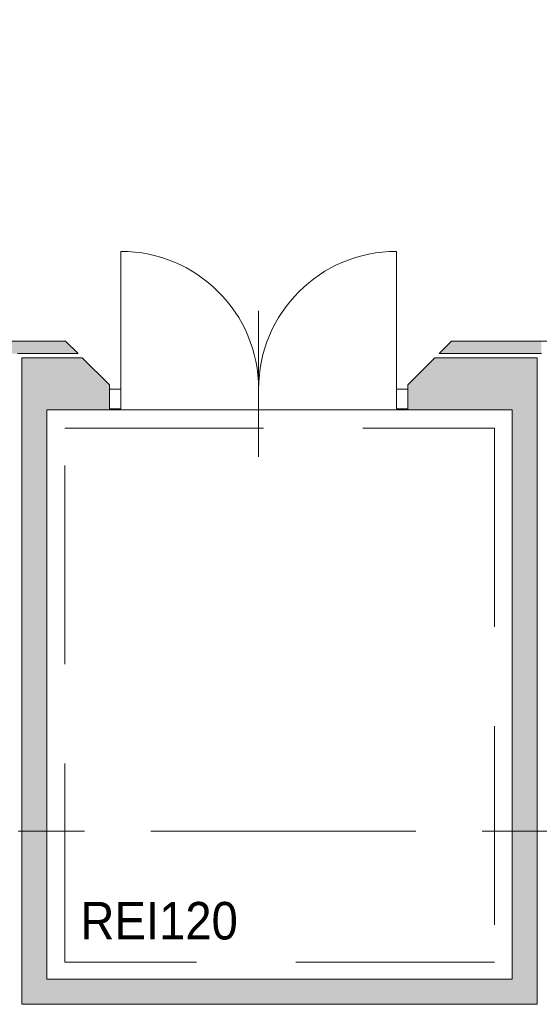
# Model space of a CAD drawing. Header units: centimetres. Extents: x -2424 to 2260, y -130 to 3012.
# Tile 33 of 81: x 41 to 290, y 805 to 1277. Entities that reach past the tile are written whole.
import ezdxf

# ---------------------------------------------------------------- set-up
doc = ezdxf.new("R2010")
doc.units = ezdxf.units.CM
for name, pattern in [('Dash', [60, 30, -30]), ('Długa kreska', [142.875, 95.25, -47.625]), ('Oś', [222.25, 127, -31.75, 31.75, -31.75])]:
    doc.linetypes.add(name, pattern=pattern)
for name, color, linetype, lineweight in [('A-DETL', 90, 'Continuous', 9), ('A-DETL-GENF', 92, 'Continuous', 13), ('A-DETL-MEDM', 33, 'Continuous', 13), ('A-DOOR', 31, 'Continuous', 13), ('A-FLOR', 192, 'Continuous', 13), ('A-WALL', 113, 'Continuous', 13), ('G-ANNO-TEXT', 231, 'Continuous', 13), ('S-GRID', 1, 'Continuous', 13)]:
    doc.layers.add(name, color=color, linetype=linetype, lineweight=lineweight)
doc.layers.add('A-WALL-PATT', color=111, linetype='Continuous', lineweight=13, plot=False)
doc.styles.add('Arial', font='arial.ttf', dxfattribs={"width": 0.9, "height": 18})

msp = doc.modelspace()

# ---------------------------------------------------------------- linework, layer by layer
at = {"layer": 'A-DETL', "color": 251, "linetype": 'Długa kreska', "lineweight": 9}
for p, q in [((62.93, 825.49), (62.93, 1081.49)), ((62.93, 1081.49), (268.93, 1081.49)), ((268.93, 1081.49), (268.93, 825.49)), ((268.93, 825.49), (62.93, 825.49))]:
    msp.add_line(p, q, dxfattribs=at)
at = {"layer": 'A-DETL', "color": 251, "linetype": 'Dash', "lineweight": 9}
msp.add_open_spline([(-555.62, 1472.57), (-478.91, 1472.57), (-450.62, 1472.57), (-439.12, 1472.57), (-439.12, 1461.07), (-439.12, 1432.79), (-439.12, 1329.11), (-439.12, 1326.28), (-439.12, 1289.33), (-402.17, 1289.33), (-399.34, 1289.33), (54.38, 1289.33), (347.2, 1289.33), (391.67, 1289.33), (413.88, 1267.11), (413.88, 1211.15), (413.88, 1019.9)], degree=3, knots=[0, 0, 0, 0, 1.274059, 1.834911, 2.395763, 3.964714, 5.438832, 7.007784, 7.847024, 8.686264, 14.083246, 22.278473, 30.929004, 34.961158, 36.402966, 39.45005, 39.45005, 39.45005, 39.45005], dxfattribs=at)
at = {"layer": 'A-DETL-GENF', "color": 251, "lineweight": 9}
for p, q in [((84.38, 1100.33), (84.38, 1090.78)), ((89.88, 1100.33), (84.38, 1100.33)), ((89.88, 1090.78), (89.88, 1100.33)), ((227.38, 1100.33), (221.88, 1100.33)), ((221.88, 1100.33), (221.88, 1090.78)), ((227.38, 1090.78), (227.38, 1100.33)), ((84.38, 1090.78), (89.88, 1090.78)), ((221.88, 1090.78), (227.38, 1090.78))]:
    msp.add_line(p, q, dxfattribs=at)
at = {"layer": 'A-DETL-MEDM', "color": 251, "lineweight": 9}
for p, q in [((89.88, 1100.33), (84.38, 1100.33)), ((84.38, 1100.33), (84.38, 1090.78)), ((89.88, 1090.78), (89.88, 1100.33)), ((221.88, 1090.78), (221.88, 1100.33)), ((221.88, 1100.33), (227.38, 1100.33)), ((227.38, 1100.33), (227.38, 1090.78)), ((84.38, 1090.78), (89.88, 1090.78)), ((227.38, 1090.78), (221.88, 1090.78))]:
    msp.add_line(p, q, dxfattribs=at)
at = {"layer": 'A-DOOR', "color": 251, "lineweight": 9}
for p, q in [((89.88, 1100.33), (89.88, 1166.33)), ((221.88, 1100.33), (221.88, 1166.33)), ((155.88, 1137.83), (155.88, 1067.83))]:
    msp.add_line(p, q, dxfattribs=at)
for centre, start, end in [((89.88, 1100.33), 0, 90), ((221.88, 1100.33), 90, 180)]:
    msp.add_arc(centre, 66, start, end, dxfattribs=at)
at = {"layer": 'A-FLOR', "color": 251, "lineweight": 9}
msp.add_line((84.38, 1090.33), (227.38, 1090.33), dxfattribs=at)
at = {"layer": 'A-WALL', "color": 251, "lineweight": 9}
for p, q in [((63.38, 1123.33), (-39.12, 1123.33)), ((69.38, 1117.33), (63.38, 1123.33)), ((248.38, 1123.33), (242.38, 1117.33)), ((297.38, 1123.33), (248.38, 1123.33)), ((40.38, 1117.33), (69.38, 1117.33)), ((42.38, 1115.33), (42.38, 805.33)), ((71.38, 1115.33), (42.38, 1115.33)), ((84.38, 1102.33), (71.38, 1115.33)), ((240.38, 1115.33), (227.38, 1102.33)), ((289.38, 1115.33), (240.38, 1115.33)), ((242.38, 1117.33), (291.38, 1117.33)), ((289.38, 805.33), (289.38, 1115.33)), ((84.38, 1100.33), (84.38, 1102.33)), ((227.38, 1102.33), (227.38, 1100.33)), ((84.38, 1090.33), (84.38, 1090.78)), ((227.38, 1090.78), (227.38, 1090.33)), ((54.38, 817.33), (54.38, 1090.33)), ((54.38, 1090.33), (84.38, 1090.33)), ((227.38, 1090.33), (277.38, 1090.33)), ((277.38, 1090.33), (277.38, 817.33)), ((277.38, 817.33), (54.38, 817.33)), ((42.38, 805.33), (289.38, 805.33))]:
    msp.add_line(p, q, dxfattribs=at)
at = {"layer": 'A-WALL-PATT', "color": 251, "linetype": 'Continuous', "lineweight": 9, "extrusion": (0, 0, -1)}
for points in [[(-37.38, 1117.33), (-63.38, 1123.33), (-37.38, 1123.33)], [(-63.38, 1123.33), (-37.38, 1117.33), (-40.38, 1117.33)], [(-63.38, 1123.33), (-40.38, 1117.33), (-69.38, 1117.33)], [(-291.38, 1117.33), (-248.38, 1123.33), (-242.38, 1117.33)], [(-248.38, 1123.33), (-291.38, 1117.33), (-291.38, 1123.33)], [(-42.38, 1090.33), (-71.38, 1115.33), (-42.38, 1115.33)], [(-71.38, 1115.33), (-42.38, 1090.33), (-54.38, 1090.33)], [(-71.38, 1115.33), (-54.38, 1090.33), (-84.38, 1090.33)], [(-71.38, 1115.33), (-84.38, 1090.33), (-84.38, 1102.33)], [(-227.38, 1090.33), (-240.38, 1115.33), (-227.38, 1102.33)], [(-240.38, 1115.33), (-227.38, 1090.33), (-277.38, 1090.33)], [(-240.38, 1115.33), (-277.38, 1090.33), (-277.38, 1115.33)], [(-277.38, 817.33), (-289.38, 1115.33), (-277.38, 1115.33)], [(-289.38, 1115.33), (-277.38, 817.33), (-289.38, 817.33)], [(-54.38, 805.33), (-42.38, 1090.33), (-42.38, 805.33)], [(-42.38, 1090.33), (-54.38, 805.33), (-54.38, 1090.33)], [(-54.38, 805.33), (-289.38, 817.33), (-54.38, 817.33)], [(-289.38, 817.33), (-54.38, 805.33), (-289.38, 805.33)]]:
    msp.add_solid(points, dxfattribs=at)
at = {"layer": 'S-GRID', "color": 251, "linetype": 'Oś', "lineweight": 9}
msp.add_line((1342.46, 888.33), (-1368.76, 888.33), dxfattribs=at)

# ---------------------------------------------------------------- texts
at = {"layer": 'G-ANNO-TEXT', "color": 251, "lineweight": 9, "style": 'Arial', "width": 0.9}
msp.add_text('REI120', height=18, dxfattribs=at).set_placement((70.44, 836.4))

doc.saveas('drawing.dxf')
